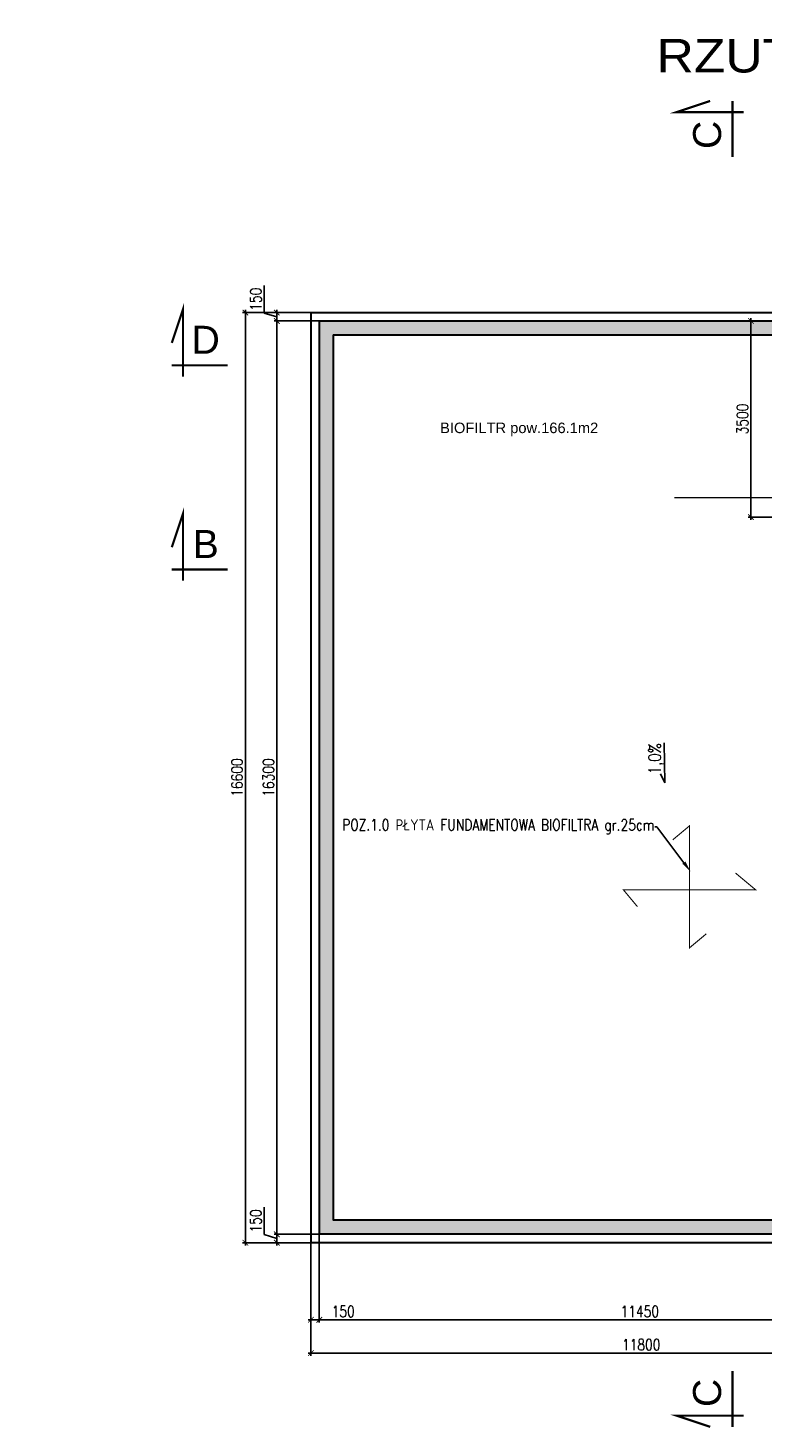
# Model space of a CAD drawing. Header units: millimetres. Extents: x -374129 to 1163271, y -112652 to 695637.
# Tile 53 of 256: x -17103 to -3993, y -3458 to 21529. Entities that reach past the tile are written whole.
import ezdxf
from ezdxf import colors
from ezdxf.entities.mleader import LeaderData, LeaderLine
from ezdxf.enums import TextEntityAlignment as Align
from ezdxf.math import Vec2, Vec3

# ---------------------------------------------------------------- set-up
doc = ezdxf.new("R2010")
doc.units = ezdxf.units.MM
doc.header["$PDMODE"] = 4
doc.linetypes.add('ACAD_ISO04W100', pattern=[30, 24, -3, 0, -3])
doc.layers.add('_K_Bioreaktory', color=7, linetype='Continuous', lineweight=30)
doc.layers.add('KRT_osie', color=55, linetype='ACAD_ISO04W100', lineweight=18)
for name, color, linetype in [('KRT_kreskowanie', 252, 'Continuous'), ('KRT_opisy', 146, 'Continuous'), ('KRT_poz0', 7, 'Continuous'), ('KRT_wymiary', 4, 'Continuous')]:
    doc.layers.add(name, color=color, linetype=linetype)
doc.layers.add('KRT_powierzchnie', color=129, linetype='Continuous', plot=False)
doc.styles.add('Arial', font='arial.ttf', dxfattribs={"width": 0.85})
doc.styles.add('opis_W', font='arial.ttf')
doc.styles.add('WYMIAR', font='romans.shx', dxfattribs={"width": 0.8})
doc.dimstyles.new('KRT_1-100', dxfattribs={"dimscale": 100, "dimtxt": 2, "dimasz": 1, "dimexe": 0.5, "dimexo": 0, "dimgap": 0.5, "dimtad": 1, "dimdec": 1, "dimrnd": 0.1, "dimzin": 9, "dimdsep": 46, "dimtxsty": 'WYMIAR', "dimblk": 'ARCHTICK', "dimcen": 0.09, "dimdle": 0.5, "dimclrd": 1, "dimclre": 252, "dimclrt": 256, "dimadec": 0, "dimazin": 0, "dimtfac": 1, "dimtdec": 1, "dimtmove": 0, "dimatfit": 3, "dimfxl": 1, "dimtolj": 1, "dimtzin": 0, "dimarcsym": 0})

# ---------------------------------------------------------------- blocks, each defined once
blk = doc.blocks.new('przek')
at = {"const_width": 0.4}
for points in [[(-2, 4), (0, 10), (0, -2)], [(8, 0), (-2, 0)]]:
    blk.add_lwpolyline(points, dxfattribs=at)
at = {"style": 'opis_W'}
blk.add_attdef('A', text='', height=5, dxfattribs=at).set_placement((4.06, 4.56), align=Align.MIDDLE)
blk = doc.blocks.new('_ArchTick')
at = {"color": 0, "linetype": 'ByBlock', "const_width": 0.15}
blk.add_lwpolyline([(-0.5, -0.5), (0.5, 0.5)], dxfattribs=at)
blk = doc.blocks.new('*D103')
at = {"layer": 'Defpoints', "color": 0, "transparency": 16777216}
for p in [(-11900, 16300), (-12659, 0), (-11900, 0)]:
    blk.add_point(p, dxfattribs=at)
at = {"layer": 'KRT_wymiary', "color": 252, "lineweight": -2, "transparency": 16777216}
for p, q in [((-11900, 16300), (-12709, 16300)), ((-11900, 0), (-12709, 0))]:
    blk.add_line(p, q, dxfattribs=at)
at = {"layer": 'KRT_wymiary', "color": 1, "lineweight": -2, "transparency": 16777216}
blk.add_line((-12659, 16350), (-12659, -50), dxfattribs=at)
at = {"layer": 'KRT_wymiary', "color": 1, "lineweight": -2, "transparency": 16777216, "xscale": 100, "yscale": 100, "zscale": 100}
for p, rotation in [((-12659, 16300), 90), ((-12659, 0), 270)]:
    blk.add_blockref('_ArchTick', p, dxfattribs=dict(at, rotation=rotation))
at = {"layer": 'KRT_wymiary', "transparency": 16777216, "insert": (-12809, 8150), "char_height": 200, "attachment_point": 5, "rotation": 90, "style": 'WYMIAR'}
blk.add_mtext('\\A1;16300', dxfattribs=at)
blk = doc.blocks.new('*D104')
at = {"layer": 'Defpoints', "color": 0, "transparency": 16777216}
for p in [(-450, 250), (-11900, 0), (-450, -1527)]:
    blk.add_point(p, dxfattribs=at)
at = {"layer": 'KRT_wymiary', "color": 252, "lineweight": -2, "transparency": 16777216}
for p, q in [((-450, 250), (-450, -1577)), ((-11900, 0), (-11900, -1577))]:
    blk.add_line(p, q, dxfattribs=at)
at = {"layer": 'KRT_wymiary', "color": 1, "lineweight": -2, "transparency": 16777216}
blk.add_line((-11950, -1527), (-400, -1527), dxfattribs=at)
at = {"layer": 'KRT_wymiary', "color": 1, "lineweight": -2, "transparency": 16777216, "xscale": 100, "yscale": 100, "zscale": 100, "rotation": 180}
blk.add_blockref('_ArchTick', (-11900, -1527), dxfattribs=at)
at = {"layer": 'KRT_wymiary', "color": 1, "lineweight": -2, "transparency": 16777216, "xscale": 100, "yscale": 100, "zscale": 100}
blk.add_blockref('_ArchTick', (-450, -1527), dxfattribs=at)
at = {"layer": 'KRT_wymiary', "transparency": 16777216, "insert": (-6175, -1377), "char_height": 200, "attachment_point": 5, "style": 'WYMIAR'}
blk.add_mtext('\\A1;11450', dxfattribs=at)
blk = doc.blocks.new('*D369')
at = {"layer": 'Defpoints', "color": 0, "transparency": 16777216}
for p in [(-4191, 16300), (-3800, 16300), (-3800, 12800)]:
    blk.add_point(p, dxfattribs=at)
at = {"layer": 'KRT_wymiary', "color": 252, "lineweight": -2, "transparency": 16777216}
for p, q in [((-3800, 16300), (-4241, 16300)), ((-3800, 12800), (-4241, 12800))]:
    blk.add_line(p, q, dxfattribs=at)
at = {"layer": 'KRT_wymiary', "color": 1, "lineweight": -2, "transparency": 16777216}
blk.add_line((-4191, 12750), (-4191, 16350), dxfattribs=at)
at = {"layer": 'KRT_wymiary', "color": 1, "lineweight": -2, "transparency": 16777216, "xscale": 100, "yscale": 100, "zscale": 100}
for p, rotation in [((-4191, 16300), 90), ((-4191, 12800), 270)]:
    blk.add_blockref('_ArchTick', p, dxfattribs=dict(at, rotation=rotation))
at = {"layer": 'KRT_wymiary', "transparency": 16777216, "insert": (-4341, 14550), "char_height": 200, "attachment_point": 5, "rotation": 90, "style": 'WYMIAR'}
blk.add_mtext('\\A1;3500', dxfattribs=at)
blk = doc.blocks.new('*D400')
at = {"layer": 'Defpoints', "color": 0, "transparency": 16777216}
for p in [(-11900, 0), (-12659, -150), (-12050, -150)]:
    blk.add_point(p, dxfattribs=at)
at = {"layer": 'KRT_wymiary', "color": 1, "lineweight": -2, "transparency": 16777216}
for p, q in [((-12884, -7), (-12884, 481)), ((-12659, 50), (-12659, -200)), ((-12659, -75), (-12884, -7))]:
    blk.add_line(p, q, dxfattribs=at)
at = {"layer": 'KRT_wymiary', "color": 252, "lineweight": -2, "transparency": 16777216}
for p, q in [((-11900, 0), (-12709, 0)), ((-12050, -150), (-12709, -150))]:
    blk.add_line(p, q, dxfattribs=at)
at = {"layer": 'KRT_wymiary', "color": 1, "lineweight": -2, "transparency": 16777216, "xscale": 100, "yscale": 100, "zscale": 100}
for p, rotation in [((-12659, 0), 90), ((-12659, -150), 270)]:
    blk.add_blockref('_ArchTick', p, dxfattribs=dict(at, rotation=rotation))
at = {"layer": 'KRT_wymiary', "transparency": 16777216, "insert": (-13034, 237), "char_height": 200, "attachment_point": 5, "rotation": 90, "style": 'WYMIAR'}
blk.add_mtext('\\A1;150', dxfattribs=at)
blk = doc.blocks.new('*D401')
at = {"layer": 'Defpoints', "color": 0, "transparency": 16777216}
for p in [(-12659, 16450), (-12050, 16450), (-11900, 16300)]:
    blk.add_point(p, dxfattribs=at)
at = {"layer": 'KRT_wymiary', "color": 1, "lineweight": -2, "transparency": 16777216}
for p, q in [((-12884, 16442), (-12884, 16931)), ((-12659, 16250), (-12659, 16500)), ((-12659, 16375), (-12884, 16442))]:
    blk.add_line(p, q, dxfattribs=at)
at = {"layer": 'KRT_wymiary', "color": 252, "lineweight": -2, "transparency": 16777216}
for p, q in [((-12050, 16450), (-12709, 16450)), ((-11900, 16300), (-12709, 16300))]:
    blk.add_line(p, q, dxfattribs=at)
at = {"layer": 'KRT_wymiary', "color": 1, "lineweight": -2, "transparency": 16777216, "xscale": 100, "yscale": 100, "zscale": 100}
for p, rotation in [((-12659, 16450), 90), ((-12659, 16300), 270)]:
    blk.add_blockref('_ArchTick', p, dxfattribs=dict(at, rotation=rotation))
at = {"layer": 'KRT_wymiary', "transparency": 16777216, "insert": (-13034, 16687), "char_height": 200, "attachment_point": 5, "rotation": 90, "style": 'WYMIAR'}
blk.add_mtext('\\A1;150', dxfattribs=at)
blk = doc.blocks.new('*D402')
at = {"layer": 'Defpoints', "color": 0, "transparency": 16777216}
for p in [(-12050, 16450), (-13220, -150), (-12050, -150)]:
    blk.add_point(p, dxfattribs=at)
at = {"layer": 'KRT_wymiary', "color": 1, "lineweight": -2, "transparency": 16777216}
blk.add_line((-13220, 16500), (-13220, -200), dxfattribs=at)
at = {"layer": 'KRT_wymiary', "color": 252, "lineweight": -2, "transparency": 16777216}
for p, q in [((-12050, 16450), (-13270, 16450)), ((-12050, -150), (-13270, -150))]:
    blk.add_line(p, q, dxfattribs=at)
at = {"layer": 'KRT_wymiary', "color": 1, "lineweight": -2, "transparency": 16777216, "xscale": 100, "yscale": 100, "zscale": 100}
for p, rotation in [((-13220, 16450), 90), ((-13220, -150), 270)]:
    blk.add_blockref('_ArchTick', p, dxfattribs=dict(at, rotation=rotation))
at = {"layer": 'KRT_wymiary', "transparency": 16777216, "insert": (-13370, 8150), "char_height": 200, "attachment_point": 5, "rotation": 90, "style": 'WYMIAR'}
blk.add_mtext('\\A1;16600', dxfattribs=at)
blk = doc.blocks.new('*D403')
at = {"layer": 'Defpoints', "color": 0, "transparency": 16777216}
for p in [(-11900, 0), (-12050, -150), (-12050, -1527)]:
    blk.add_point(p, dxfattribs=at)
at = {"layer": 'KRT_wymiary', "color": 252, "lineweight": -2, "transparency": 16777216}
for p, q in [((-11900, 0), (-11900, -1577)), ((-12050, -150), (-12050, -1577))]:
    blk.add_line(p, q, dxfattribs=at)
at = {"layer": 'KRT_wymiary', "color": 1, "lineweight": -2, "transparency": 16777216}
for p, q in [((-11850, -1527), (-12100, -1527)), ((-11229, -1527), (-11900, -1527))]:
    blk.add_line(p, q, dxfattribs=at)
at = {"layer": 'KRT_wymiary', "color": 1, "lineweight": -2, "transparency": 16777216, "xscale": 100, "yscale": 100, "zscale": 100, "rotation": 180}
blk.add_blockref('_ArchTick', (-12050, -1527), dxfattribs=at)
at = {"layer": 'KRT_wymiary', "color": 1, "lineweight": -2, "transparency": 16777216, "xscale": 100, "yscale": 100, "zscale": 100}
blk.add_blockref('_ArchTick', (-11900, -1527), dxfattribs=at)
at = {"layer": 'KRT_wymiary', "transparency": 16777216, "insert": (-11473, -1377), "char_height": 200, "attachment_point": 5, "style": 'WYMIAR'}
blk.add_mtext('\\A1;150', dxfattribs=at)
blk = doc.blocks.new('*D404')
at = {"layer": 'Defpoints', "color": 0, "transparency": 16777216}
for p in [(-12050, -150), (-250, -150), (-250, -2121)]:
    blk.add_point(p, dxfattribs=at)
at = {"layer": 'KRT_wymiary', "color": 252, "lineweight": -2, "transparency": 16777216}
for p, q in [((-12050, -150), (-12050, -2171)), ((-250, -150), (-250, -2171))]:
    blk.add_line(p, q, dxfattribs=at)
at = {"layer": 'KRT_wymiary', "color": 1, "lineweight": -2, "transparency": 16777216}
blk.add_line((-12100, -2121), (-200, -2121), dxfattribs=at)
at = {"layer": 'KRT_wymiary', "color": 1, "lineweight": -2, "transparency": 16777216, "xscale": 100, "yscale": 100, "zscale": 100, "rotation": 180}
blk.add_blockref('_ArchTick', (-12050, -2121), dxfattribs=at)
at = {"layer": 'KRT_wymiary', "color": 1, "lineweight": -2, "transparency": 16777216, "xscale": 100, "yscale": 100, "zscale": 100}
blk.add_blockref('_ArchTick', (-250, -2121), dxfattribs=at)
at = {"layer": 'KRT_wymiary', "transparency": 16777216, "insert": (-6150, -1971), "char_height": 200, "attachment_point": 5, "style": 'WYMIAR'}
blk.add_mtext('\\A1;11800', dxfattribs=at)

msp = doc.modelspace()

# ---------------------------------------------------------------- hatches: boundary and pattern name
at = {"layer": 'KRT_kreskowanie'}
h = msp.add_hatch(dxfattribs=at)
h.set_pattern_fill('ANSI33', color=256, scale=20, style=0)
h.paths.add_polyline_path([(-200, 16300), (-11900, 16300), (-11900, 0), (-200, 0)])
h.paths.add_polyline_path([(-3550, 13050), (-3550, 16050), (-450, 16050), (-450, 13050)], flags=16)
h.paths.add_polyline_path([(-450, 12800), (-450, 250), (-11650, 250), (-11650, 16050), (-3800, 16050), (-3800, 12800)], flags=16)

# ---------------------------------------------------------------- linework, layer by layer
at = {"layer": '_K_Bioreaktory'}
for p, q in [((-12050, 16450), (-200, 16450)), ((-12050, 16450), (-12050, -150)), ((-11900, 16300), (-11900, 0)), ((-11900, 16300), (-200, 16300)), ((-11650, 16050), (-11650, 250)), ((-11650, 16050), (-3800, 16050))]:
    msp.add_line(p, q, dxfattribs=at)
at = {"layer": '_K_Bioreaktory', "lineweight": 30}
for p, q in [((-450, 250), (-11650, 250)), ((-200, 0), (-11900, 0)), ((-200, -150), (-12050, -150))]:
    msp.add_line(p, q, dxfattribs=at)
at = {"layer": 'KRT_opisy'}
for p, q in [((-5738.56, 8769.06), (-5731.47, 8057.58)), ((-5731.47, 8057.58), (-5808.34, 8219.08))]:
    msp.add_line(p, q, dxfattribs=at)
at = {"layer": 'KRT_opisy', "color": 1, "const_width": 20}
for points in [[(-5586.66, 7040.38), (-5286.66, 7290.38), (-5286.66, 5113.26), (-4986.66, 5363.26)], [(-6217.73, 5846.5), (-6467.73, 6146.5), (-4105.6, 6146.5), (-4465.6, 6446.5)]]:
    msp.add_lwpolyline(points, dxfattribs=at)
at = {"layer": 'KRT_osie', "ltscale": 0.5}
for p, q in [((-5554.82, 16300), (73659.31, 16300)), ((-5554.82, 13150), (73659.31, 13150)), ((73659.31, 0), (-4623.4, 0))]:
    msp.add_line(p, q, dxfattribs=at)
at = {"layer": 'KRT_powierzchnie'}
msp.add_lwpolyline([(-3800, 16050), (-3800, 12800), (-450, 12800), (-450, 250), (-11650, 250), (-11650, 16050)], close=True, dxfattribs=at)

# ---------------------------------------------------------------- block references
at = {"layer": 'KRT_opisy'}
ref = msp.add_blockref('przek', (-4518.53, 20026.67), dxfattribs=dict(at, xscale=-100, yscale=100, zscale=50, rotation=90))
ref.add_attrib('A', 'C', dxfattribs={"layer": '0', "height": 500, "rotation": 90, "style": 'opis_W'}).set_placement((-4974.05, 19620.51), align=Align.MIDDLE)
at = {"layer": 'KRT_opisy', "xscale": 100, "yscale": 100, "zscale": 50}
for p, values in [((-14334.5, 15508.39), {'A': 'D'}), ((-14334.5, 11862.59), {'A': 'B'})]:
    msp.add_blockref('przek', p, dxfattribs=at).add_auto_attribs(values)
at = {"layer": 'KRT_opisy', "xscale": 100, "yscale": 100, "zscale": 50, "rotation": 90}
msp.add_blockref('przek', (-4518.53, -3237.6), dxfattribs=at).add_auto_attribs({'A': 'C'})

# ---------------------------------------------------------------- texts
at = {"layer": 'KRT_opisy', "style": 'Arial', "width": 1.1}
msp.add_text('RZUT FUNDAMENTÓW', height=600, dxfattribs=at).set_placement((-5875.92, 20734.55))
at = {"layer": 'KRT_opisy', "insert": (-5874.73, 8485.23), "char_height": 220, "attachment_point": 5, "rotation": 90, "style": 'WYMIAR'}
msp.add_mtext('\\A1;1,0%', dxfattribs=at)

# ---------------------------------------------------------------- dimensions: what is measured, and where the dimension line sits
at = {"layer": 'KRT_wymiary'}
for base, p1, p2, picture, middle in [((-12658.52, 16450), (-11900, 16300), (-12050, 16450), '*D401', (-13033.52, 16492.5)), ((-12658.52, -150), (-11900, 0), (-12050, -150), '*D400', (-13033.52, 42.5))]:
    dim = msp.add_linear_dim(base=base, p1=p1, p2=p2, angle=90, dimstyle='KRT_1-100', override={"dimtmove": 1}, dxfattribs=at)
    dim.commit()
    dim.dimension.update_dxf_attribs({"geometry": picture, "text_midpoint": middle})
for base, p1, p2, picture, middle in [((-13219.53, -150), (-12050, 16450), (-12050, -150), '*D402', (-13369.53, 8150)), ((-12658.52, 0), (-11900, 16300), (-11900, 0), '*D103', (-12808.52, 8150)), ((-4190.83, 16300), (-3800, 12800), (-3800, 16300), '*D369', (-4340.83, 14550))]:
    dim = msp.add_linear_dim(base=base, p1=p1, p2=p2, angle=90, dimstyle='KRT_1-100', dxfattribs=at)
    dim.commit()
    dim.dimension.update_dxf_attribs({"geometry": picture, "text_midpoint": middle})
for base, p1, p2, picture, middle in [((-450, -1527.25), (-11900, 0), (-450, 250), '*D104', (-6175, -1377.25)), ((-250, -2121.06), (-12050, -150), (-250, -150), '*D404', (-6150, -1971.06))]:
    dim = msp.add_linear_dim(base=base, p1=p1, p2=p2, dimstyle='KRT_1-100', dxfattribs=at)
    dim.commit()
    dim.dimension.update_dxf_attribs({"geometry": picture, "text_midpoint": middle})
dim = msp.add_linear_dim(base=(-12050, -1527.25), p1=(-11900, 0), p2=(-12050, -150), dimstyle='KRT_1-100', override={"dimtmove": 1}, dxfattribs=at)
dim.commit()
dim.dimension.update_dxf_attribs({"geometry": '*D403', "text_midpoint": (-11473.45, -1527.25), "dimtype": 160})

# ---------------------------------------------------------------- leaders
at = {"layer": 'KRT_opisy', "color": 1}
ml = msp.add_multileader_mtext('Standard', dxfattribs=at)
ml.set_content('\\C54;POZ.1.0 PŁYTA FUNDAMENTOWA BIOFILTRA gr.25cm', style='WYMIAR')
ml.set_leader_properties()
ml.build(insert=Vec2(0, 0))
ml.multileader.update_dxf_attribs({"dogleg_length": 0.36, "arrow_head_size": 200, "scale": 100})
ctx = ml.context
ctx.base_point, ctx.scale, ctx.char_height, ctx.arrow_head_size, ctx.landing_gap_size, ctx.plane_origin = Vec3(-9057.17, 7273.15), 100, 200, 200, 9, Vec3(-70168.33, -74484.73)
ctx.text_align_type = 2
notes = []
notes.append((ctx, [(0, (1, 1, 0), (-5871.74, 7273.15), (-1, 0), 36, [(1, [(-5267.85, 6472.3)], 0, [])])]))
ctx.mtext.insert, ctx.mtext.width, ctx.mtext.defined_height, ctx.mtext.alignment, ctx.mtext.flow_direction = Vec3(-5916.74, 7406.48), 3482.7917, 1400.46, 3, 5
for ctx, leaders in notes:
    for number, flags, end, landing, length, lines in leaders:
        leader = LeaderData()
        leader.index, (leader.has_last_leader_line, leader.has_dogleg_vector, leader.attachment_direction) = number, flags
        leader.last_leader_point, leader.dogleg_vector, leader.dogleg_length = Vec3(end), Vec3(landing), length
        for number, points, colour, breaks in lines:
            line = LeaderLine()
            line.index, line.vertices, line.color, line.breaks = number, Vec3.list(points), colors.encode_raw_color(colour), breaks
            leader.lines.append(line)
        ctx.leaders.append(leader)

# ---------------------------------------------------------------- next in the draw order: texts
at = {"layer": 'KRT_poz0', "insert": (-9742.2, 14485.72), "char_height": 187.5, "width": 2709.8359, "attachment_point": 1, "style": 'opis_W', "bg_fill": 2}
msp.add_mtext('BIOFILTR pow.166.1m2', dxfattribs=at)

doc.saveas('drawing.dxf')
